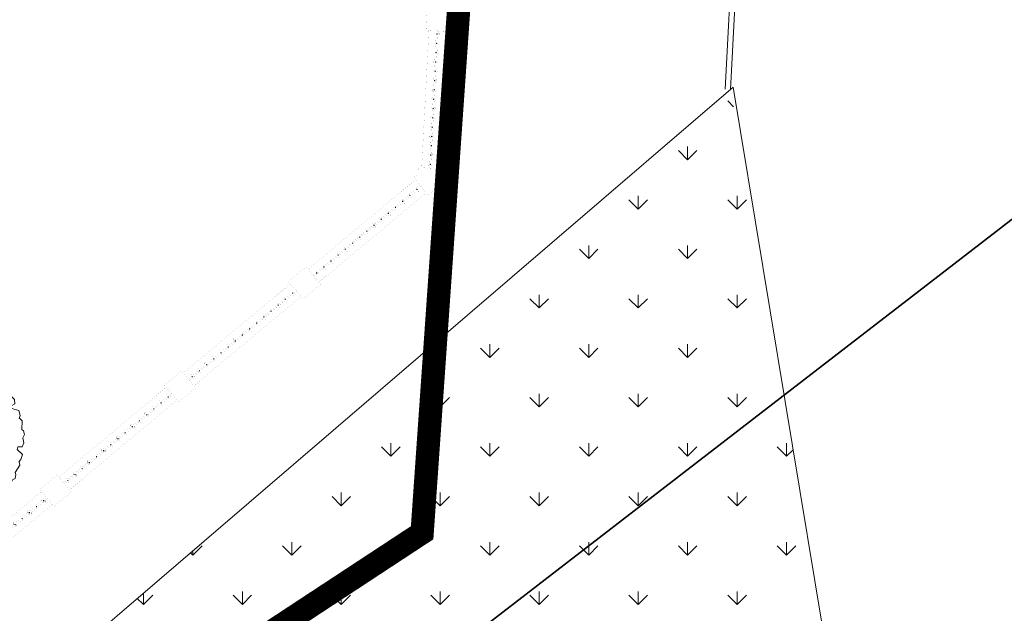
# Model space of a CAD drawing. Header units: millimetres. Extents: x 747415 to 1601423, y -236173 to 551995.
# Tile 199 of 242: x 1198015 to 1219125, y 12541 to 25279. Entities that reach past the tile are written whole.
import ezdxf

# ---------------------------------------------------------------- set-up
doc = ezdxf.new("R2010")
doc.units = ezdxf.units.MM
doc.header["$LTSCALE"] = 100
doc.header["$MEASUREMENT"] = 0
doc.linetypes.add('BORDER', pattern=[44.45, 12.7, -6.35, 12.7, -6.35, 0, -6.35])
doc.linetypes.add('BORDERX2', pattern=[88.9, 25.4, -12.7, 25.4, -12.7, 0, -12.7])
doc.layers.get('0').update_dxf_attribs({"linetype": 'CONTINUOUS', "lineweight": 0})
for name, color, linetype, lineweight in [('00--F-IL-PERCEELDEF', 30, 'BORDER', 0), ('T--A9032_HEKWERKEN', 8, 'CONTINUOUS', 0), ('T--A9042_BEPLANTING', 90, 'CONTINUOUS', 0), ('T--L9000_TERREIN_Wegen_extern', 7, 'CONTINUOUS', 0), ('T--L9032_HEKWERKEN', 7, 'CONTINUOUS', 0), ('T--L9042_BOMEN', 84, 'CONTINUOUS', 0)]:
    doc.layers.add(name, color=color, linetype=linetype, lineweight=lineweight)
doc.layers.add('T--L9000_PERCELEN', color=4, linetype='BORDERX2')

# ---------------------------------------------------------------- blocks, each defined once
blk = doc.blocks.new('FMEBLOCK6')
at = {"layer": 'T--L9000_PERCELEN', "flags": 128}
blk.add_lwpolyline([(-222.195065, 94.921288), (-251.620115, 100.616588), (-297.543065, 109.524512), (-337.647015, 117.167537), (-330.464115, 154.579588), (-318.094025, 152.154437), (-273.823165, 143.747337), (-224.196065, 134.337287), (-208.583205, 131.452587), (-197.439015, 136.971413), (-186.556105, 142.270537), (-136.598035, 132.414587), (-119.415195, 113.922413), (-36.125985, 98.003588), (6.067975, 90.023538), (53.291805, 80.914438), (90.404835, 73.913287), (122.112865, 67.765588), (143.704805, 62.535362), (157.446845, 57.366563), (171.935005, 49.926337), (182.331925, 44.522562), (208.965925, 23.814537), (210.678965, 5.367537), (247.852945, -33.029587), (282.048885, -68.514712), (337.647015, -125.749487), (325.535905, -138.670512), (317.706935, -146.918688), (308.433795, -152.464488), (305.025885, -154.579588), (288.721875, -133.669412), (269.087925, -109.047413), (260.568955, -98.204437), (159.362975, 17.296337), (157.498825, 19.424438), (149.484015, 23.044288), (139.909805, 26.793487), (135.052895, 26.028438), (133.477855, 26.594587), (99.043865, 33.291537), (-0.134205, 52.487337), (-43.354195, 60.693588), (-58.920135, 63.604288), (-60.972195, 63.930587), (-126.040115, 76.402462), (-180.772065, 86.816438), (-219.337085, 94.368462)], close=True, dxfattribs=at)
blk = doc.blocks.new('FMEBLOCK8')
at = {"layer": 'T--L9000_PERCELEN', "flags": 128}
blk.add_lwpolyline([(80.41812, -10.793575), (80.19502, -11.000275), (79.98204, -11.217375), (79.7801, -11.445525), (79.59104, -11.68245), (79.41302, -11.92945), (79.24903, -12.18555), (79.097, -12.448475), (78.959, -12.719525), (78.83503, -12.9974), (78.72601, -13.280475), (78.6301, -13.5694), (78.55006, -13.86255), (78.48405, -14.159275), (78.43299, -14.458275), (78.39803, -14.760525), (78.37802, -15.0644), (78.37411, -15.3673), (78.38492, -15.6715), (78.41114, -15.9744), (78.453, -16.27535), (78.50912, -16.57435), (78.58111, -16.86945), (78.66805, -17.160325), (78.76902, -17.4473), (78.88494, -17.728425), (79.01512, -18.003375), (79.15795, -18.2715), (79.31504, -18.5315), (79.48501, -18.783375), (79.66809, -19.026475), (79.86313, -19.2595), (166.62695, -118.250275), (170.81502, -117.9893), (172.64996, -119.8535), (174.41797, -122.567575), (175.33498, -125.5644), (175.33199, -129.0783), (177.77896, -152.066525), (143.32404, -153.153325), (124.91898, -153.708425), (101.19701, -152.5394), (57.80406, -147.921475), (51.18995, -147.2393), (60.34993, -141.66945), (36.61002, -137.8793), (6.12812, -132.982525), (-32.51188, -124.855575), (-75.50601, -115.69935), (-114.67087, -107.24545), (-155.98807, -98.490275), (-201.03702, -88.701275), (-196.19989, -62.437375), (-193.60503, -48.347325), (-183.94089, 5.017675), (-169.50908, 82.338425), (-156.21094, 153.708425), (-153.35296, 153.1556), (-114.78794, 145.603575), (-60.05599, 135.1896), (5.01193, 122.717725), (7.06399, 122.391425), (22.62993, 119.480725), (65.84992, 111.274475), (165.02799, 92.078675), (199.46198, 85.381725), (201.03702, 84.815575), (195.60695, 83.9605), (187.06912, 77.793625), (170.01301, 62.10945), (164.46311, 63.005475), (108.07194, 13.410475), (86.38593, -5.380375)], close=True, dxfattribs=at)
blk = doc.blocks.new('BRANCHD', base_point=(0.5, 0.5))
for p, q in [((0.9506, 0.7433), (0.9315, 0.7539)), ((0.962, 0.694), (0.9506, 0.7433)), ((0.9742, 0.6875), (0.962, 0.694)), ((0.9865, 0.6682), (0.9742, 0.6875)), ((0.9821, 0.6473), (0.9865, 0.6682)), ((0.9973, 0.6196), (0.9821, 0.6473)), ((0.9697, 0.5873), (0.9936, 0.594)), ((0.9697, 0.5708), (0.9697, 0.5873)), ((0.9936, 0.594), (0.9973, 0.6196)), ((1.008, 0.5503), (0.9697, 0.5708)), ((1.0081, 0.52), (1.008, 0.5503)), ((0.9985, 0.5039), (1.0081, 0.52))]:
    blk.add_line(p, q)
blk = doc.blocks.new('boom44')
for points in [[(897, 2957), (676, 3134), (386, 3075), (262, 3178), (262, 3178), (69, 3075), (-41, 2942), (-180, 2868), (-373, 2868), (-497, 2897), (-690, 2971), (-800, 2971), (-952, 2853), (-1021, 2720)], [(-911, 2572), (-1076, 2587), (-1173, 2631), (-1421, 2602), (-1642, 2483), (-1711, 2277), (-1697, 2158), (-1766, 2070)], [(1973, 2025), (2001, 2277), (1945, 2572), (1739, 2661), (1449, 2661), (1104, 2572), (593, 2690)], [(-2194, 2188), (-2305, 2173), (-2415, 2025), (-2387, 1907), (-2429, 1744), (-2801, 1626), (-2801, 1463)], [(-111, 2410), (-262, 2321), (-152, 2173), (-359, 2143), (-566, 1981), (-469, 1818)], [(759, 2143), (1035, 1759), (1394, 1670)], [(-1711, 1715), (-2070, 1537), (-2042, 1375), (-2180, 1109), (-2277, 828), (-2291, 532), (-1822, 266), (-2111, -133)], [(2553, 769), (2718, 695), (2911, 931), (2829, 1138), (2677, 1286), (2649, 1463), (2581, 1792), (2318, 1848)], [(-787, 1330), (-1132, 961), (-1256, 562), (-842, 237)], [(345, 1345), (704, 1404), (786, 1242), (1007, 1020), (1394, 917), (1421, 591)], [(1918, -310), (1904, 118), (1766, 281), (1932, 606), (2291, 828), (2249, 1079), (2001, 1330)], [(-2525, 961), (-2691, 843), (-2663, 724), (-2649, 636), (-2677, 532), (-2746, 370), (-2622, 163), (-2429, -15)], [(3022, -532), (3132, -237), (3174, -89), (2939, 222), (3132, 517), (3201, 665)], [(-138, -488), (138, -532), (235, -695), (386, -665), (455, -517), (455, -355), (786, -310), (980, -473), (1076, -458), (1187, -207), (1049, -30), (966, 310)], [(-2580, -266), (-2774, -517), (-2622, -680), (-2622, -680), (-2525, -902), (-2580, -1005), (-2484, -1153), (-2387, -1242)], [(-1394, -281), (-1201, -562), (-1076, -976), (-787, -1153), (-635, -1257)], [(2304, -636), (1973, -739), (1394, -754), (704, -1109), (317, -1198)], [(-2084, -902), (-1684, -1050), (-1518, -1419)], [(855, -1863), (980, -1597), (1297, -1257)], [(1752, -1759), (2277, -1552), (2497, -1153)], [(1462, -1434), (1394, -1715), (1462, -1863), (1462, -2026), (1394, -2425), (897, -2691)], [(-1822, -1730), (-1559, -1759), (-1545, -1878), (-1490, -2070), (-1366, -2203), (-1187, -2247), (-980, -2159), (-814, -2321), (-676, -2440), (-552, -2543), (-386, -2617), (-55, -2454), (207, -2469), (483, -2514), (773, -2440)], [(-235, -1863), (55, -1804), (345, -1966)]]:
    blk.add_lwpolyline(points)
blk.add_lwpolyline([(124, 798), (-207, 650), (-152, 355), (-304, 296), (-317, 163), (-262, 15), (0, 0), (124, 163), (303, 266), (455, 390), (290, 591)], close=True)
for xscale, yscale, zscale, rotation in [(7199.999999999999, 7199.999999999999, 7199.999999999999, 59.99999999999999), (7200, 7200, 7200, 90), (7199.999999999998, 7199.999999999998, 7199.999999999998, 120), (7200.000000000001, 7200.000000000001, 7200.000000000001, 29.99999999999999), (7199.999999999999, 7199.999999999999, 7199.999999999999, 150), (7200, 7200, 7200, 180), (7200, 7200, 7200, 330.0000000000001), (7199.999999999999, 7199.999999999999, 7199.999999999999, 210), (7199.999999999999, 7199.999999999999, 7199.999999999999, 300.0000000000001), (7200.000000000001, 7200.000000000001, 7200.000000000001, 240), (7200.000000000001, 7200.000000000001, 7200.000000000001, 270)]:
    blk.add_blockref('BRANCHD', (164, 362), dxfattribs=dict(xscale=xscale, yscale=yscale, zscale=zscale, rotation=rotation))
at = {"xscale": 7200, "yscale": 7200, "zscale": 7200}
blk.add_blockref('BRANCHD', (164, 362), dxfattribs=at)
blk = doc.blocks.new('9032_hekwerk_L2995')
at = {"layer": 'T--A9032_HEKWERKEN', "linetype": 'Continuous'}
h = blk.add_hatch(color=256, dxfattribs=at)
h.dxf.hatch_style = 1
h.paths.add_polyline_path([(0, 2915), (-18, 2898), (0, 2880), (17, 2898)])
h = blk.add_hatch(color=256, dxfattribs=at)
h.dxf.hatch_style = 1
h.paths.add_polyline_path([(0, 2715), (-18, 2697), (0, 2680), (17, 2697)])
h = blk.add_hatch(color=256, dxfattribs=at)
h.dxf.hatch_style = 1
h.paths.add_polyline_path([(0, 2515), (-18, 2498), (0, 2480), (17, 2498)])
h = blk.add_hatch(color=256, dxfattribs=at)
h.dxf.hatch_style = 1
h.paths.add_polyline_path([(0, 2315), (-18, 2298), (0, 2280), (17, 2298)])
h = blk.add_hatch(color=256, dxfattribs=at)
h.dxf.hatch_style = 1
h.paths.add_polyline_path([(0, 2115), (-18, 2097), (0, 2080), (17, 2097)])
h = blk.add_hatch(color=256, dxfattribs=at)
h.dxf.hatch_style = 1
h.paths.add_polyline_path([(0, 1915), (-18, 1898), (0, 1880), (17, 1898)])
h = blk.add_hatch(color=256, dxfattribs=at)
h.dxf.hatch_style = 1
h.paths.add_polyline_path([(0, 1715), (-18, 1697), (0, 1680), (17, 1697)])
h = blk.add_hatch(color=256, dxfattribs=at)
h.dxf.hatch_style = 1
h.paths.add_polyline_path([(0, 1515), (-18, 1497), (0, 1480), (17, 1497)])
h = blk.add_hatch(color=256, dxfattribs=at)
h.dxf.hatch_style = 1
h.paths.add_polyline_path([(0, 1315), (-18, 1298), (0, 1280), (17, 1298)])
h = blk.add_hatch(color=256, dxfattribs=at)
h.dxf.hatch_style = 1
h.paths.add_polyline_path([(0, 1115), (-18, 1098), (0, 1080), (17, 1098)])
h = blk.add_hatch(color=256, dxfattribs=at)
h.dxf.hatch_style = 1
h.paths.add_polyline_path([(0, 915), (-18, 897), (0, 880), (17, 897)])
h = blk.add_hatch(color=256, dxfattribs=at)
h.dxf.hatch_style = 1
h.paths.add_polyline_path([(0, 715), (-18, 697), (0, 680), (17, 697)])
h = blk.add_hatch(color=256, dxfattribs=at)
h.dxf.hatch_style = 1
h.paths.add_polyline_path([(0, 515), (-18, 498), (0, 480), (17, 498)])
h = blk.add_hatch(color=256, dxfattribs=at)
h.dxf.hatch_style = 1
h.paths.add_polyline_path([(0, 315), (-18, 298), (0, 280), (17, 298)])
h = blk.add_hatch(color=256, dxfattribs=at)
h.dxf.hatch_style = 1
h.paths.add_polyline_path([(0, 115), (-18, 97), (0, 80), (17, 97)])
at = {"layer": 'T--L9032_HEKWERKEN', "const_width": 1}
for points in [[(-20, 2933), (-21, 2995), (19, 2995), (20, 2933)], [(-20, 2933), (-60, 2898), (-20, 2863)], [(-20, 2732), (-20, 2863)], [(20, 2863), (60, 2898), (20, 2933)], [(20, 2863), (20, 2732)], [(-20, 2732), (-60, 2697), (-20, 2663)], [(-20, 2532), (-20, 2663)], [(20, 2663), (60, 2697), (20, 2732)], [(20, 2663), (20, 2532)], [(-20, 2532), (-60, 2498), (-20, 2463)], [(-20, 2333), (-60, 2298), (-20, 2263)], [(-20, 2333), (-20, 2463)], [(20, 2463), (60, 2498), (20, 2532)], [(20, 2463), (20, 2333)], [(20, 2263), (60, 2298), (20, 2333)], [(-20, 2133), (-60, 2097), (-20, 2063)], [(-20, 2133), (-20, 2263)], [(20, 2263), (20, 2133)], [(20, 2063), (60, 2097), (20, 2133)], [(-20, 1933), (-60, 1898), (-20, 1862)], [(-20, 1933), (-20, 2063)], [(20, 2063), (20, 1933)], [(20, 1862), (60, 1898), (20, 1933)], [(-20, 1732), (-60, 1697), (-20, 1663)], [(-20, 1732), (-20, 1862)], [(20, 1862), (20, 1732)], [(20, 1663), (60, 1697), (20, 1732)], [(-20, 1533), (-60, 1497), (-20, 1463)], [(-20, 1533), (-20, 1663)], [(20, 1663), (20, 1533)], [(20, 1463), (60, 1497), (20, 1533)], [(-20, 1333), (-60, 1298), (-20, 1263)], [(-20, 1333), (-20, 1463)], [(20, 1463), (20, 1333)], [(20, 1263), (60, 1298), (20, 1333)], [(-20, 1133), (-60, 1098), (-20, 1063)], [(-20, 1133), (-20, 1263)], [(-20, 933), (-20, 1063)], [(20, 1263), (20, 1133)], [(20, 1063), (60, 1098), (20, 1133)], [(20, 1063), (20, 933)], [(-20, 933), (-60, 897), (-20, 863)], [(-20, 732), (-20, 863)], [(20, 863), (60, 897), (20, 933)], [(20, 863), (20, 732)], [(-20, 732), (-60, 697), (-20, 663)], [(-20, 532), (-20, 663)], [(20, 663), (60, 697), (20, 732)], [(20, 663), (20, 532)], [(-20, 532), (-60, 498), (-20, 463)], [(-20, 333), (-20, 463)], [(20, 463), (60, 498), (20, 532)], [(20, 463), (20, 333)], [(-20, 333), (-60, 298), (-20, 263)], [(-20, 133), (-20, 263)], [(20, 263), (60, 298), (20, 333)], [(20, 263), (20, 133)], [(-20, 133), (-60, 97), (-20, 63)], [(20, 63), (20, 0), (-20, 0), (-20, 63)], [(20, 63), (60, 97), (20, 133)]]:
    blk.add_lwpolyline(points, dxfattribs=at)
for points in [[(0, 2880), (-18, 2898), (0, 2915), (17, 2898)], [(0, 2680), (-18, 2697), (0, 2715), (17, 2697)], [(0, 2480), (-18, 2498), (0, 2515), (17, 2498)], [(0, 2280), (-18, 2298), (0, 2315), (17, 2298)], [(0, 2080), (-18, 2097), (0, 2115), (17, 2097)], [(0, 1880), (-18, 1898), (0, 1915), (17, 1898)], [(0, 1680), (-18, 1697), (0, 1715), (17, 1697)], [(0, 1480), (-18, 1497), (0, 1515), (17, 1497)], [(0, 1280), (-18, 1298), (0, 1315), (17, 1298)], [(0, 1080), (-18, 1098), (0, 1115), (17, 1098)], [(0, 880), (-18, 897), (0, 915), (17, 897)], [(0, 680), (-18, 697), (0, 715), (17, 697)], [(0, 480), (-18, 498), (0, 515), (17, 498)], [(0, 280), (-18, 298), (0, 315), (17, 298)], [(0, 80), (-18, 97), (0, 115), (17, 97)]]:
    blk.add_lwpolyline(points, close=True, dxfattribs=at)
blk = doc.blocks.new('*U474')
at = {"layer": 'T--L9032_HEKWERKEN', "rotation": 270}
blk.add_blockref('9032_hekwerk_L2995', (-1498, 0, 0), dxfattribs=at)
blk = doc.blocks.new('*U475')
at = {"layer": 'T--L9032_HEKWERKEN', "color": 0, "linetype": 'ByBlock', "lineweight": -2, "transparency": 16777216}
for p in [(20850, 0), (24325, 0), (27800, 0), (31275, 0)]:
    blk.add_blockref('*U474', p, dxfattribs=at)
blk = doc.blocks.new('9032_hekwerk_L2950')
at = {"layer": 'T--A9032_HEKWERKEN', "linetype": 'Continuous'}
h = blk.add_hatch(color=256, dxfattribs=at)
h.dxf.hatch_style = 1
h.paths.add_polyline_path([(0, 2899), (-18, 2881), (0, 2864), (18, 2881)])
h = blk.add_hatch(color=256, dxfattribs=at)
h.dxf.hatch_style = 1
h.paths.add_polyline_path([(0, 2699), (-18, 2681), (0, 2664), (18, 2681)])
h = blk.add_hatch(color=256, dxfattribs=at)
h.dxf.hatch_style = 1
h.paths.add_polyline_path([(0, 2499), (-18, 2481), (0, 2464), (18, 2481)])
h = blk.add_hatch(color=256, dxfattribs=at)
h.dxf.hatch_style = 1
h.paths.add_polyline_path([(0, 2299), (-18, 2281), (0, 2264), (18, 2281)])
h = blk.add_hatch(color=256, dxfattribs=at)
h.dxf.hatch_style = 1
h.paths.add_polyline_path([(0, 2099), (-18, 2081), (0, 2064), (18, 2081)])
h = blk.add_hatch(color=256, dxfattribs=at)
h.dxf.hatch_style = 1
h.paths.add_polyline_path([(0, 1899), (-18, 1881), (0, 1864), (18, 1881)])
h = blk.add_hatch(color=256, dxfattribs=at)
h.dxf.hatch_style = 1
h.paths.add_polyline_path([(0, 1699), (-18, 1681), (0, 1664), (18, 1681)])
h = blk.add_hatch(color=256, dxfattribs=at)
h.dxf.hatch_style = 1
h.paths.add_polyline_path([(0, 1499), (-18, 1481), (0, 1464), (18, 1481)])
h = blk.add_hatch(color=256, dxfattribs=at)
h.dxf.hatch_style = 1
h.paths.add_polyline_path([(0, 1299), (-18, 1281), (0, 1264), (18, 1281)])
h = blk.add_hatch(color=256, dxfattribs=at)
h.dxf.hatch_style = 1
h.paths.add_polyline_path([(0, 1099), (-18, 1081), (0, 1064), (18, 1081)])
h = blk.add_hatch(color=256, dxfattribs=at)
h.dxf.hatch_style = 1
h.paths.add_polyline_path([(0, 899), (-18, 881), (0, 864), (18, 881)])
h = blk.add_hatch(color=256, dxfattribs=at)
h.dxf.hatch_style = 1
h.paths.add_polyline_path([(0, 699), (-18, 681), (0, 664), (18, 681)])
h = blk.add_hatch(color=256, dxfattribs=at)
h.dxf.hatch_style = 1
h.paths.add_polyline_path([(0, 499), (-18, 481), (0, 464), (18, 481)])
h = blk.add_hatch(color=256, dxfattribs=at)
h.dxf.hatch_style = 1
h.paths.add_polyline_path([(0, 299), (-18, 281), (0, 264), (18, 281)])
h = blk.add_hatch(color=256, dxfattribs=at)
h.dxf.hatch_style = 1
h.paths.add_polyline_path([(0, 99), (-18, 81), (0, 64), (18, 81)])
at = {"layer": 'T--L9032_HEKWERKEN', "const_width": 1}
for points in [[(-20, 2916), (-60, 2881), (-20, 2846)], [(-20, 2916), (-20, 2950), (20, 2950), (20, 2916)], [(-20, 2716), (-20, 2846)], [(20, 2846), (60, 2881), (20, 2916)], [(20, 2846), (20, 2716)], [(-20, 2716), (-60, 2681), (-20, 2646)], [(-20, 2516), (-20, 2646)], [(20, 2646), (60, 2681), (20, 2716)], [(20, 2646), (20, 2516)], [(-20, 2516), (-60, 2481), (-20, 2446)], [(-20, 2316), (-20, 2446)], [(20, 2446), (60, 2481), (20, 2516)], [(20, 2446), (20, 2316)], [(-20, 2316), (-60, 2281), (-20, 2246)], [(-20, 2116), (-60, 2081), (-20, 2046)], [(-20, 2116), (-20, 2246)], [(20, 2246), (60, 2281), (20, 2316)], [(20, 2246), (20, 2116)], [(20, 2046), (60, 2081), (20, 2116)], [(-20, 1916), (-60, 1881), (-20, 1846)], [(-20, 1916), (-20, 2046)], [(20, 2046), (20, 1916)], [(20, 1846), (60, 1881), (20, 1916)], [(-20, 1716), (-60, 1681), (-20, 1646)], [(-20, 1716), (-20, 1846)], [(20, 1846), (20, 1716)], [(20, 1646), (60, 1681), (20, 1716)], [(-20, 1516), (-60, 1481), (-20, 1446)], [(-20, 1516), (-20, 1646)], [(20, 1646), (20, 1516)], [(20, 1446), (60, 1481), (20, 1516)], [(-20, 1316), (-60, 1281), (-20, 1246)], [(-20, 1316), (-20, 1446)], [(20, 1446), (20, 1316)], [(20, 1246), (60, 1281), (20, 1316)], [(-20, 1116), (-60, 1081), (-20, 1046)], [(-20, 1116), (-20, 1246)], [(20, 1246), (20, 1116)], [(20, 1046), (60, 1081), (20, 1116)], [(-20, 916), (-60, 881), (-20, 846)], [(-20, 916), (-20, 1046)], [(-20, 716), (-20, 846)], [(20, 1046), (20, 916)], [(20, 846), (60, 881), (20, 916)], [(20, 846), (20, 716)], [(-20, 716), (-60, 681), (-20, 646)], [(-20, 516), (-20, 646)], [(20, 646), (60, 681), (20, 716)], [(20, 646), (20, 516)], [(-20, 516), (-60, 481), (-20, 446)], [(-20, 316), (-20, 446)], [(20, 446), (60, 481), (20, 516)], [(20, 446), (20, 316)], [(-20, 316), (-60, 281), (-20, 246)], [(-20, 116), (-20, 246)], [(20, 246), (60, 281), (20, 316)], [(20, 246), (20, 116)], [(-20, 116), (-60, 81), (-20, 46)], [(20, 46), (20, 0), (-20, 0), (-20, 46)], [(20, 46), (60, 81), (20, 116)]]:
    blk.add_lwpolyline(points, dxfattribs=at)
for points in [[(0, 2864), (-18, 2881), (0, 2899), (18, 2881)], [(0, 2664), (-18, 2681), (0, 2699), (18, 2681)], [(0, 2464), (-18, 2481), (0, 2499), (18, 2481)], [(0, 2264), (-18, 2281), (0, 2299), (18, 2281)], [(0, 2064), (-18, 2081), (0, 2099), (18, 2081)], [(0, 1864), (-18, 1881), (0, 1899), (18, 1881)], [(0, 1664), (-18, 1681), (0, 1699), (18, 1681)], [(0, 1464), (-18, 1481), (0, 1499), (18, 1481)], [(0, 1264), (-18, 1281), (0, 1299), (18, 1281)], [(0, 1064), (-18, 1081), (0, 1099), (18, 1081)], [(0, 864), (-18, 881), (0, 899), (18, 881)], [(0, 664), (-18, 681), (0, 699), (18, 681)], [(0, 464), (-18, 481), (0, 499), (18, 481)], [(0, 264), (-18, 281), (0, 299), (18, 281)], [(0, 64), (-18, 81), (0, 99), (18, 81)]]:
    blk.add_lwpolyline(points, close=True, dxfattribs=at)
blk = doc.blocks.new('*U477')
at = {"layer": 'T--L9032_HEKWERKEN', "rotation": 270}
blk.add_blockref('9032_hekwerk_L2950', (-1475, 0, 0), dxfattribs=at)
blk = doc.blocks.new('*U478')
at = {"layer": 'T--L9032_HEKWERKEN', "color": 0, "linetype": 'ByBlock', "lineweight": -2, "transparency": 16777216}
for p in [(0, 0), (3430, 0), (6860, 0)]:
    blk.add_blockref('*U477', p, dxfattribs=at)

msp = doc.modelspace()

# ---------------------------------------------------------------- hatches: boundary and pattern name
at = {"layer": 'T--A9042_BEPLANTING', "linetype": 'Continuous'}
h = msp.add_hatch(dxfattribs=at)
h.set_pattern_fill('GRASS', color=256, scale=1500)
h.paths.add_polyline_path([(1214118.381, 18945.332), (1213253.796, 23781.187), (1198188.789, 10843.667), (1198188.789, 1135.048), (1200074.474, -2962.912), (1216489.935, 4590.699)])

# ---------------------------------------------------------------- linework, layer by layer
at = {"layer": '00--F-IL-PERCEELDEF', "lineweight": 0, "const_width": 500}
msp.add_lwpolyline([(1222893.5, 247382.715), (1206643.35, 14269.488), (1193963.99, 5930.652), (1189625.203, 1516.641), (1188001.379, -126.474), (1186931.061, -1209.507), (1185599.272, -2557.118), (1184329.007, -3842.473), (1183085.811, -5100.438), (1181853.857, -6347.027), (1181066.569, -7144.715), (1172202.608, -7518.195), (1163792.695, -7519.237), (1114311.621, -7519.237), (1110937.701, -7519.237), (1110937.701, -9574.929), (1097000.343, -9574.929), (1068965.693, -9548.39), (1048223.21, -9407.05), (1001161.084, -9086.366), (975840.313, -8913.829), (944973.242, -6261.233)], dxfattribs=at)
at = {"layer": 'T--L9000_TERREIN_Wegen_extern', "flags": 128}
for points in [[(1213143.947, 23786.947), (1218700.446, 129767.713)], [(1213253.796, 23781.187), (1218810.295, 129761.954)]]:
    msp.add_lwpolyline(points, dxfattribs=at)
at = {"layer": 'T--L9000_TERREIN_Wegen_extern', "linetype": 'Continuous'}
for points in [[(1160014.563, -21396.571), (1216489.935, 4590.699), (1213311.285, 23830.558)], [(1198188.789, 10843.667), (1213311.285, 23830.558)]]:
    msp.add_lwpolyline(points, dxfattribs=at)
at = {"layer": 'T--L9032_HEKWERKEN', "const_width": 1}
for points in [[(1206752.925, 25530.983), (1206727.958, 25051.633), (1207207.309, 25026.666), (1207232.275, 25506.017)], [(1206464.663, 21896.117), (1206758.307, 21516.415), (1207035.913, 21731.104), (1207054.119, 22080.646), (1206574.518, 22105.626), (1206567.759, 21975.846)], [(1204092.048, 19291.573), (1204460.593, 19599.103), (1204153.063, 19967.648), (1203784.518, 19660.118)], [(1201423.976, 17065.137), (1201792.521, 17372.667), (1201484.991, 17741.212), (1201116.447, 17433.682)], [(1198755.905, 14838.7), (1199124.45, 15146.23), (1198816.92, 15514.775), (1198448.375, 15207.245)]]:
    msp.add_lwpolyline(points, close=True, dxfattribs=at)
for points in [[(1206634.437, 22102.505), (1206787.877, 25048.512)], [(1206993.95, 22083.78), (1207147.39, 25029.787)], [(1206501.049, 21848.764), (1204191.504, 19921.58)], [(1206721.719, 21564.03), (1204422.152, 19645.171)], [(1203822.959, 19614.05), (1201523.393, 17695.192)], [(1204053.607, 19337.641), (1201754.04, 17418.783)], [(1201154.888, 17387.614), (1198855.321, 15468.755)], [(1201385.535, 17111.205), (1199085.968, 15192.346)], [(1198486.816, 15161.177), (1196187.249, 13242.319)], [(1198717.464, 14884.769), (1196417.897, 12965.91)]]:
    msp.add_lwpolyline(points, dxfattribs=at)

# ---------------------------------------------------------------- block references
at = {"layer": 'T--L9000_PERCELEN', "xscale": 1000.000000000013, "yscale": 1000.000000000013, "zscale": 1000.000000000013, "rotation": 228.6878301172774}
for name, p in [('FMEBLOCK6', (1262412.821, 119489.697)), ('FMEBLOCK8', (1261816.557, 207860.941))]:
    msp.add_blockref(name, p, dxfattribs=at)
at = {"layer": 'T--L9032_HEKWERKEN'}
for name, p, rotation in [('*U478', (1206891.039, 23566.14, 0.5), 87.01849388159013), ('*U475', (1181443.531, 705.4, 0.5), 39.83471936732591)]:
    msp.add_blockref(name, p, dxfattribs=dict(at, rotation=rotation))
at = {"layer": 'T--L9042_BOMEN', "linetype": 'Continuous', "xscale": 0.4999999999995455, "yscale": 0.4999999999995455, "rotation": 43.81963535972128}
msp.add_blockref('boom44', (1196332.122, 16093.418), dxfattribs=at)

doc.saveas('drawing.dxf')
